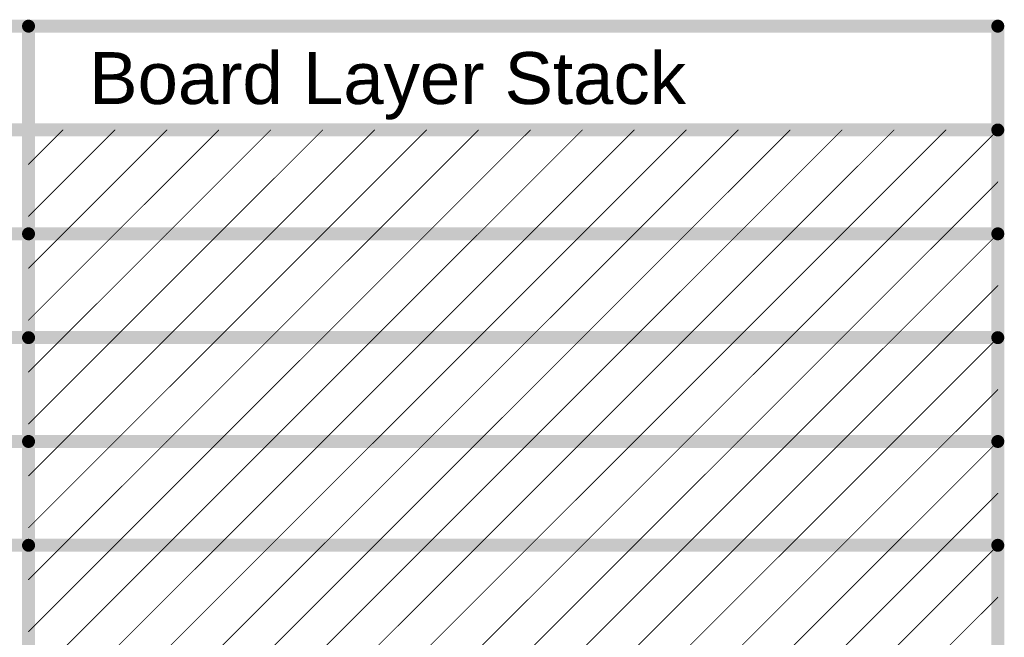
# Model space of a CAD drawing. Header units: inches. Extents: x -2.3 to 12.7, y -2.8 to 6.7.
# Tile 155 of 171: x 7.5 to 8.7, y -0.2 to 0.5. Entities that reach past the tile are written whole.
import ezdxf

# ---------------------------------------------------------------- set-up
doc = ezdxf.new("R2010")
doc.units = ezdxf.units.IN
doc.header["$MEASUREMENT"] = 0
doc.layers.add('M12 Stackup', color=56, linetype='Continuous')
doc.styles.add('Arial', font='txt', dxfattribs={"height": 0.2})

msp = doc.modelspace()

# ---------------------------------------------------------------- linework, layer by layer
at = {"layer": 'M12 Stackup'}
for points in [[(2.1054, 0.5015, 0.015, 0.015, 0), (8.6636, 0.5015, 0.015, 0.015, 0)], [(7.5439, -0.9385, 0.015, 0.015, 0), (7.5439, 0.5015, 0.015, 0.015, 0)], [(8.6636, -0.9385, 0.015, 0.015, 0), (8.6636, 0.5015, 0.015, 0.015, 0)], [(2.1054, 0.3815, 0.015, 0.015, 0), (8.6636, 0.3815, 0.015, 0.015, 0)], [(7.5439, 0.2818, 0.001, 0.001, 0), (7.6436, 0.3815, 0.001, 0.001, 0)], [(7.5439, 0.3418, 0.001, 0.001, 0), (7.5836, 0.3815, 0.001, 0.001, 0)], [(7.5836, 0.2615, 0.001, 0.001, 0), (7.7036, 0.3815, 0.001, 0.001, 0)], [(7.6436, 0.2615, 0.001, 0.001, 0), (7.7636, 0.3815, 0.001, 0.001, 0)], [(7.7036, 0.2615, 0.001, 0.001, 0), (7.8236, 0.3815, 0.001, 0.001, 0)], [(7.7636, 0.2615, 0.001, 0.001, 0), (7.8836, 0.3815, 0.001, 0.001, 0)], [(7.8236, 0.2615, 0.001, 0.001, 0), (7.9436, 0.3815, 0.001, 0.001, 0)], [(7.8836, 0.2615, 0.001, 0.001, 0), (8.0036, 0.3815, 0.001, 0.001, 0)], [(7.9436, 0.2615, 0.001, 0.001, 0), (8.0636, 0.3815, 0.001, 0.001, 0)], [(8.0036, 0.2615, 0.001, 0.001, 0), (8.1236, 0.3815, 0.001, 0.001, 0)], [(8.0636, 0.2615, 0.001, 0.001, 0), (8.1836, 0.3815, 0.001, 0.001, 0)], [(8.1236, 0.2615, 0.001, 0.001, 0), (8.2436, 0.3815, 0.001, 0.001, 0)], [(8.1836, 0.2615, 0.001, 0.001, 0), (8.3036, 0.3815, 0.001, 0.001, 0)], [(8.2436, 0.2615, 0.001, 0.001, 0), (8.3636, 0.3815, 0.001, 0.001, 0)], [(8.3036, 0.2615, 0.001, 0.001, 0), (8.4236, 0.3815, 0.001, 0.001, 0)], [(8.3636, 0.2615, 0.001, 0.001, 0), (8.4836, 0.3815, 0.001, 0.001, 0)], [(8.4236, 0.2615, 0.001, 0.001, 0), (8.5436, 0.3815, 0.001, 0.001, 0)], [(8.4836, 0.2615, 0.001, 0.001, 0), (8.6036, 0.3815, 0.001, 0.001, 0)], [(8.5436, 0.2615, 0.001, 0.001, 0), (8.6636, 0.3815, 0.001, 0.001, 0)], [(8.6036, 0.2615, 0.001, 0.001, 0), (8.6636, 0.3215, 0.001, 0.001, 0)], [(6.974, 0.2615, 0.015, 0.015, 0), (7.5439, 0.2615, 0.015, 0.015, 0)], [(7.5439, 0.2615, 0.015, 0.015, 0), (8.6636, 0.2615, 0.015, 0.015, 0)], [(7.5439, 0.1618, 0.001, 0.001, 0), (7.6436, 0.2615, 0.001, 0.001, 0)], [(7.5439, 0.2218, 0.001, 0.001, 0), (7.5836, 0.2615, 0.001, 0.001, 0)], [(7.5836, 0.1415, 0.001, 0.001, 0), (7.7036, 0.2615, 0.001, 0.001, 0)], [(7.6436, 0.1415, 0.001, 0.001, 0), (7.7636, 0.2615, 0.001, 0.001, 0)], [(7.7036, 0.1415, 0.001, 0.001, 0), (7.8236, 0.2615, 0.001, 0.001, 0)], [(7.7636, 0.1415, 0.001, 0.001, 0), (7.8836, 0.2615, 0.001, 0.001, 0)], [(7.8236, 0.1415, 0.001, 0.001, 0), (7.9436, 0.2615, 0.001, 0.001, 0)], [(7.8836, 0.1415, 0.001, 0.001, 0), (8.0036, 0.2615, 0.001, 0.001, 0)], [(7.9436, 0.1415, 0.001, 0.001, 0), (8.0636, 0.2615, 0.001, 0.001, 0)], [(8.0036, 0.1415, 0.001, 0.001, 0), (8.1236, 0.2615, 0.001, 0.001, 0)], [(8.0636, 0.1415, 0.001, 0.001, 0), (8.1836, 0.2615, 0.001, 0.001, 0)], [(8.1236, 0.1415, 0.001, 0.001, 0), (8.2436, 0.2615, 0.001, 0.001, 0)], [(8.1836, 0.1415, 0.001, 0.001, 0), (8.3036, 0.2615, 0.001, 0.001, 0)], [(8.2436, 0.1415, 0.001, 0.001, 0), (8.3636, 0.2615, 0.001, 0.001, 0)], [(8.3036, 0.1415, 0.001, 0.001, 0), (8.4236, 0.2615, 0.001, 0.001, 0)], [(8.3636, 0.1415, 0.001, 0.001, 0), (8.4836, 0.2615, 0.001, 0.001, 0)], [(8.4236, 0.1415, 0.001, 0.001, 0), (8.5436, 0.2615, 0.001, 0.001, 0)], [(8.4836, 0.1415, 0.001, 0.001, 0), (8.6036, 0.2615, 0.001, 0.001, 0)], [(8.5436, 0.1415, 0.001, 0.001, 0), (8.6636, 0.2615, 0.001, 0.001, 0)], [(8.6036, 0.1415, 0.001, 0.001, 0), (8.6636, 0.2015, 0.001, 0.001, 0)], [(6.974, 0.1415, 0.015, 0.015, 0), (7.5439, 0.1415, 0.015, 0.015, 0)], [(7.5439, 0.1415, 0.015, 0.015, 0), (8.6636, 0.1415, 0.015, 0.015, 0)], [(7.5439, 0.0418, 0.001, 0.001, 0), (7.6436, 0.1415, 0.001, 0.001, 0)], [(7.5439, 0.1018, 0.001, 0.001, 0), (7.5836, 0.1415, 0.001, 0.001, 0)], [(7.5836, 0.0215, 0.001, 0.001, 0), (7.7036, 0.1415, 0.001, 0.001, 0)], [(7.6436, 0.0215, 0.001, 0.001, 0), (7.7636, 0.1415, 0.001, 0.001, 0)], [(7.7036, 0.0215, 0.001, 0.001, 0), (7.8236, 0.1415, 0.001, 0.001, 0)], [(7.7636, 0.0215, 0.001, 0.001, 0), (7.8836, 0.1415, 0.001, 0.001, 0)], [(7.8236, 0.0215, 0.001, 0.001, 0), (7.9436, 0.1415, 0.001, 0.001, 0)], [(7.8836, 0.0215, 0.001, 0.001, 0), (8.0036, 0.1415, 0.001, 0.001, 0)], [(7.9436, 0.0215, 0.001, 0.001, 0), (8.0636, 0.1415, 0.001, 0.001, 0)], [(8.0036, 0.0215, 0.001, 0.001, 0), (8.1236, 0.1415, 0.001, 0.001, 0)], [(8.0636, 0.0215, 0.001, 0.001, 0), (8.1836, 0.1415, 0.001, 0.001, 0)], [(8.1236, 0.0215, 0.001, 0.001, 0), (8.2436, 0.1415, 0.001, 0.001, 0)], [(8.1836, 0.0215, 0.001, 0.001, 0), (8.3036, 0.1415, 0.001, 0.001, 0)], [(8.2436, 0.0215, 0.001, 0.001, 0), (8.3636, 0.1415, 0.001, 0.001, 0)], [(8.3036, 0.0215, 0.001, 0.001, 0), (8.4236, 0.1415, 0.001, 0.001, 0)], [(8.3636, 0.0215, 0.001, 0.001, 0), (8.4836, 0.1415, 0.001, 0.001, 0)], [(8.4236, 0.0215, 0.001, 0.001, 0), (8.5436, 0.1415, 0.001, 0.001, 0)], [(8.4836, 0.0215, 0.001, 0.001, 0), (8.6036, 0.1415, 0.001, 0.001, 0)], [(8.5436, 0.0215, 0.001, 0.001, 0), (8.6636, 0.1415, 0.001, 0.001, 0)], [(8.6036, 0.0215, 0.001, 0.001, 0), (8.6636, 0.0815, 0.001, 0.001, 0)], [(6.974, 0.0215, 0.015, 0.015, 0), (7.5439, 0.0215, 0.015, 0.015, 0)], [(7.5439, 0.0215, 0.015, 0.015, 0), (8.6636, 0.0215, 0.015, 0.015, 0)], [(7.5439, -0.0782, 0.001, 0.001, 0), (7.6436, 0.0215, 0.001, 0.001, 0)], [(7.5439, -0.0182, 0.001, 0.001, 0), (7.5836, 0.0215, 0.001, 0.001, 0)], [(7.5836, -0.0985, 0.001, 0.001, 0), (7.7036, 0.0215, 0.001, 0.001, 0)], [(7.6436, -0.0985, 0.001, 0.001, 0), (7.7636, 0.0215, 0.001, 0.001, 0)], [(7.7036, -0.0985, 0.001, 0.001, 0), (7.8236, 0.0215, 0.001, 0.001, 0)], [(7.7636, -0.0985, 0.001, 0.001, 0), (7.8836, 0.0215, 0.001, 0.001, 0)], [(7.8236, -0.0985, 0.001, 0.001, 0), (7.9436, 0.0215, 0.001, 0.001, 0)], [(7.8836, -0.0985, 0.001, 0.001, 0), (8.0036, 0.0215, 0.001, 0.001, 0)], [(7.9436, -0.0985, 0.001, 0.001, 0), (8.0636, 0.0215, 0.001, 0.001, 0)], [(8.0036, -0.0985, 0.001, 0.001, 0), (8.1236, 0.0215, 0.001, 0.001, 0)], [(8.0636, -0.0985, 0.001, 0.001, 0), (8.1836, 0.0215, 0.001, 0.001, 0)], [(8.1236, -0.0985, 0.001, 0.001, 0), (8.2436, 0.0215, 0.001, 0.001, 0)], [(8.1836, -0.0985, 0.001, 0.001, 0), (8.3036, 0.0215, 0.001, 0.001, 0)], [(8.2436, -0.0985, 0.001, 0.001, 0), (8.3636, 0.0215, 0.001, 0.001, 0)], [(8.3036, -0.0985, 0.001, 0.001, 0), (8.4236, 0.0215, 0.001, 0.001, 0)], [(8.3636, -0.0985, 0.001, 0.001, 0), (8.4836, 0.0215, 0.001, 0.001, 0)], [(8.4236, -0.0985, 0.001, 0.001, 0), (8.5436, 0.0215, 0.001, 0.001, 0)], [(8.4836, -0.0985, 0.001, 0.001, 0), (8.6036, 0.0215, 0.001, 0.001, 0)], [(8.5436, -0.0985, 0.001, 0.001, 0), (8.6636, 0.0215, 0.001, 0.001, 0)], [(8.6036, -0.0985, 0.001, 0.001, 0), (8.6636, -0.0385, 0.001, 0.001, 0)], [(6.974, -0.0985, 0.015, 0.015, 0), (7.5439, -0.0985, 0.015, 0.015, 0)], [(7.5439, -0.0985, 0.015, 0.015, 0), (8.6636, -0.0985, 0.015, 0.015, 0)], [(7.5439, -0.1982, 0.001, 0.001, 0), (7.6436, -0.0985, 0.001, 0.001, 0)], [(7.5439, -0.1382, 0.001, 0.001, 0), (7.5836, -0.0985, 0.001, 0.001, 0)], [(7.5836, -0.2185, 0.001, 0.001, 0), (7.7036, -0.0985, 0.001, 0.001, 0)], [(7.6436, -0.2185, 0.001, 0.001, 0), (7.7636, -0.0985, 0.001, 0.001, 0)], [(7.7036, -0.2185, 0.001, 0.001, 0), (7.8236, -0.0985, 0.001, 0.001, 0)], [(7.7636, -0.2185, 0.001, 0.001, 0), (7.8836, -0.0985, 0.001, 0.001, 0)], [(7.8236, -0.2185, 0.001, 0.001, 0), (7.9436, -0.0985, 0.001, 0.001, 0)], [(7.8836, -0.2185, 0.001, 0.001, 0), (8.0036, -0.0985, 0.001, 0.001, 0)], [(7.9436, -0.2185, 0.001, 0.001, 0), (8.0636, -0.0985, 0.001, 0.001, 0)], [(8.0036, -0.2185, 0.001, 0.001, 0), (8.1236, -0.0985, 0.001, 0.001, 0)], [(8.0636, -0.2185, 0.001, 0.001, 0), (8.1836, -0.0985, 0.001, 0.001, 0)], [(8.1236, -0.2185, 0.001, 0.001, 0), (8.2436, -0.0985, 0.001, 0.001, 0)], [(8.1836, -0.2185, 0.001, 0.001, 0), (8.3036, -0.0985, 0.001, 0.001, 0)], [(8.2436, -0.2185, 0.001, 0.001, 0), (8.3636, -0.0985, 0.001, 0.001, 0)], [(8.3036, -0.2185, 0.001, 0.001, 0), (8.4236, -0.0985, 0.001, 0.001, 0)], [(8.3636, -0.2185, 0.001, 0.001, 0), (8.4836, -0.0985, 0.001, 0.001, 0)], [(8.4236, -0.2185, 0.001, 0.001, 0), (8.5436, -0.0985, 0.001, 0.001, 0)], [(8.4836, -0.2185, 0.001, 0.001, 0), (8.6036, -0.0985, 0.001, 0.001, 0)], [(8.5436, -0.2185, 0.001, 0.001, 0), (8.6636, -0.0985, 0.001, 0.001, 0)], [(8.6036, -0.2185, 0.001, 0.001, 0), (8.6636, -0.1585, 0.001, 0.001, 0)]]:
    msp.add_lwpolyline(points, format="xyseb", dxfattribs=at)
for points in [[(7.5401, 0.5015, 0.0075, 0.0075, 1), (7.5476, 0.5015, 0.0075, 0.0075, 1)], [(8.6598, 0.5015, 0.0075, 0.0075, 1), (8.6673, 0.5015, 0.0075, 0.0075, 1)], [(8.6598, 0.5015, 0.0075, 0.0075, 1), (8.6673, 0.5015, 0.0075, 0.0075, 1)], [(8.6598, 0.3815, 0.0075, 0.0075, 1), (8.6673, 0.3815, 0.0075, 0.0075, 1)], [(7.5833, 0.3815, 0.0005, 0.0005, 1), (7.5838, 0.3815, 0.0005, 0.0005, 1)], [(7.6433, 0.3815, 0.0005, 0.0005, 1), (7.6438, 0.3815, 0.0005, 0.0005, 1)], [(7.7033, 0.3815, 0.0005, 0.0005, 1), (7.7038, 0.3815, 0.0005, 0.0005, 1)], [(7.7633, 0.3815, 0.0005, 0.0005, 1), (7.7638, 0.3815, 0.0005, 0.0005, 1)], [(7.8233, 0.3815, 0.0005, 0.0005, 1), (7.8238, 0.3815, 0.0005, 0.0005, 1)], [(7.8833, 0.3815, 0.0005, 0.0005, 1), (7.8838, 0.3815, 0.0005, 0.0005, 1)], [(7.9433, 0.3815, 0.0005, 0.0005, 1), (7.9438, 0.3815, 0.0005, 0.0005, 1)], [(8.0033, 0.3815, 0.0005, 0.0005, 1), (8.0038, 0.3815, 0.0005, 0.0005, 1)], [(8.0633, 0.3815, 0.0005, 0.0005, 1), (8.0638, 0.3815, 0.0005, 0.0005, 1)], [(8.1233, 0.3815, 0.0005, 0.0005, 1), (8.1238, 0.3815, 0.0005, 0.0005, 1)], [(8.1833, 0.3815, 0.0005, 0.0005, 1), (8.1838, 0.3815, 0.0005, 0.0005, 1)], [(8.2433, 0.3815, 0.0005, 0.0005, 1), (8.2438, 0.3815, 0.0005, 0.0005, 1)], [(8.3033, 0.3815, 0.0005, 0.0005, 1), (8.3038, 0.3815, 0.0005, 0.0005, 1)], [(8.3633, 0.3815, 0.0005, 0.0005, 1), (8.3638, 0.3815, 0.0005, 0.0005, 1)], [(8.4233, 0.3815, 0.0005, 0.0005, 1), (8.4238, 0.3815, 0.0005, 0.0005, 1)], [(8.4833, 0.3815, 0.0005, 0.0005, 1), (8.4838, 0.3815, 0.0005, 0.0005, 1)], [(8.5433, 0.3815, 0.0005, 0.0005, 1), (8.5438, 0.3815, 0.0005, 0.0005, 1)], [(8.6033, 0.3815, 0.0005, 0.0005, 1), (8.6038, 0.3815, 0.0005, 0.0005, 1)], [(8.6633, 0.3815, 0.0005, 0.0005, 1), (8.6638, 0.3815, 0.0005, 0.0005, 1)], [(7.5436, 0.3418, 0.0005, 0.0005, 1), (7.5441, 0.3418, 0.0005, 0.0005, 1)], [(8.6633, 0.3215, 0.0005, 0.0005, 1), (8.6638, 0.3215, 0.0005, 0.0005, 1)], [(7.5436, 0.2818, 0.0005, 0.0005, 1), (7.5441, 0.2818, 0.0005, 0.0005, 1)], [(7.5401, 0.2615, 0.0075, 0.0075, 1), (7.5476, 0.2615, 0.0075, 0.0075, 1)], [(7.5401, 0.2615, 0.0075, 0.0075, 1), (7.5476, 0.2615, 0.0075, 0.0075, 1)], [(7.5833, 0.2615, 0.0005, 0.0005, 1), (7.5838, 0.2615, 0.0005, 0.0005, 1)], [(7.5833, 0.2615, 0.0005, 0.0005, 1), (7.5838, 0.2615, 0.0005, 0.0005, 1)], [(7.6433, 0.2615, 0.0005, 0.0005, 1), (7.6438, 0.2615, 0.0005, 0.0005, 1)], [(7.6433, 0.2615, 0.0005, 0.0005, 1), (7.6438, 0.2615, 0.0005, 0.0005, 1)], [(7.7033, 0.2615, 0.0005, 0.0005, 1), (7.7038, 0.2615, 0.0005, 0.0005, 1)], [(7.7033, 0.2615, 0.0005, 0.0005, 1), (7.7038, 0.2615, 0.0005, 0.0005, 1)], [(7.7633, 0.2615, 0.0005, 0.0005, 1), (7.7638, 0.2615, 0.0005, 0.0005, 1)], [(7.7633, 0.2615, 0.0005, 0.0005, 1), (7.7638, 0.2615, 0.0005, 0.0005, 1)], [(7.8233, 0.2615, 0.0005, 0.0005, 1), (7.8238, 0.2615, 0.0005, 0.0005, 1)], [(7.8233, 0.2615, 0.0005, 0.0005, 1), (7.8238, 0.2615, 0.0005, 0.0005, 1)], [(7.8833, 0.2615, 0.0005, 0.0005, 1), (7.8838, 0.2615, 0.0005, 0.0005, 1)], [(7.8833, 0.2615, 0.0005, 0.0005, 1), (7.8838, 0.2615, 0.0005, 0.0005, 1)], [(7.9433, 0.2615, 0.0005, 0.0005, 1), (7.9438, 0.2615, 0.0005, 0.0005, 1)], [(7.9433, 0.2615, 0.0005, 0.0005, 1), (7.9438, 0.2615, 0.0005, 0.0005, 1)], [(8.0033, 0.2615, 0.0005, 0.0005, 1), (8.0038, 0.2615, 0.0005, 0.0005, 1)], [(8.0033, 0.2615, 0.0005, 0.0005, 1), (8.0038, 0.2615, 0.0005, 0.0005, 1)], [(8.0633, 0.2615, 0.0005, 0.0005, 1), (8.0638, 0.2615, 0.0005, 0.0005, 1)], [(8.0633, 0.2615, 0.0005, 0.0005, 1), (8.0638, 0.2615, 0.0005, 0.0005, 1)], [(8.1233, 0.2615, 0.0005, 0.0005, 1), (8.1238, 0.2615, 0.0005, 0.0005, 1)], [(8.1233, 0.2615, 0.0005, 0.0005, 1), (8.1238, 0.2615, 0.0005, 0.0005, 1)], [(8.1833, 0.2615, 0.0005, 0.0005, 1), (8.1838, 0.2615, 0.0005, 0.0005, 1)], [(8.1833, 0.2615, 0.0005, 0.0005, 1), (8.1838, 0.2615, 0.0005, 0.0005, 1)], [(8.2433, 0.2615, 0.0005, 0.0005, 1), (8.2438, 0.2615, 0.0005, 0.0005, 1)], [(8.2433, 0.2615, 0.0005, 0.0005, 1), (8.2438, 0.2615, 0.0005, 0.0005, 1)], [(8.3033, 0.2615, 0.0005, 0.0005, 1), (8.3038, 0.2615, 0.0005, 0.0005, 1)], [(8.3033, 0.2615, 0.0005, 0.0005, 1), (8.3038, 0.2615, 0.0005, 0.0005, 1)], [(8.3633, 0.2615, 0.0005, 0.0005, 1), (8.3638, 0.2615, 0.0005, 0.0005, 1)], [(8.3633, 0.2615, 0.0005, 0.0005, 1), (8.3638, 0.2615, 0.0005, 0.0005, 1)], [(8.4233, 0.2615, 0.0005, 0.0005, 1), (8.4238, 0.2615, 0.0005, 0.0005, 1)], [(8.4233, 0.2615, 0.0005, 0.0005, 1), (8.4238, 0.2615, 0.0005, 0.0005, 1)], [(8.4833, 0.2615, 0.0005, 0.0005, 1), (8.4838, 0.2615, 0.0005, 0.0005, 1)], [(8.4833, 0.2615, 0.0005, 0.0005, 1), (8.4838, 0.2615, 0.0005, 0.0005, 1)], [(8.5433, 0.2615, 0.0005, 0.0005, 1), (8.5438, 0.2615, 0.0005, 0.0005, 1)], [(8.5433, 0.2615, 0.0005, 0.0005, 1), (8.5438, 0.2615, 0.0005, 0.0005, 1)], [(8.6033, 0.2615, 0.0005, 0.0005, 1), (8.6038, 0.2615, 0.0005, 0.0005, 1)], [(8.6033, 0.2615, 0.0005, 0.0005, 1), (8.6038, 0.2615, 0.0005, 0.0005, 1)], [(8.6598, 0.2615, 0.0075, 0.0075, 1), (8.6673, 0.2615, 0.0075, 0.0075, 1)], [(8.6633, 0.2615, 0.0005, 0.0005, 1), (8.6638, 0.2615, 0.0005, 0.0005, 1)], [(7.5436, 0.2218, 0.0005, 0.0005, 1), (7.5441, 0.2218, 0.0005, 0.0005, 1)], [(8.6633, 0.2015, 0.0005, 0.0005, 1), (8.6638, 0.2015, 0.0005, 0.0005, 1)], [(7.5436, 0.1618, 0.0005, 0.0005, 1), (7.5441, 0.1618, 0.0005, 0.0005, 1)], [(7.5401, 0.1415, 0.0075, 0.0075, 1), (7.5476, 0.1415, 0.0075, 0.0075, 1)], [(7.5401, 0.1415, 0.0075, 0.0075, 1), (7.5476, 0.1415, 0.0075, 0.0075, 1)], [(8.6598, 0.1415, 0.0075, 0.0075, 1), (8.6673, 0.1415, 0.0075, 0.0075, 1)], [(7.5833, 0.1415, 0.0005, 0.0005, 1), (7.5838, 0.1415, 0.0005, 0.0005, 1)], [(7.5833, 0.1415, 0.0005, 0.0005, 1), (7.5838, 0.1415, 0.0005, 0.0005, 1)], [(7.6433, 0.1415, 0.0005, 0.0005, 1), (7.6438, 0.1415, 0.0005, 0.0005, 1)], [(7.6433, 0.1415, 0.0005, 0.0005, 1), (7.6438, 0.1415, 0.0005, 0.0005, 1)], [(7.7033, 0.1415, 0.0005, 0.0005, 1), (7.7038, 0.1415, 0.0005, 0.0005, 1)], [(7.7033, 0.1415, 0.0005, 0.0005, 1), (7.7038, 0.1415, 0.0005, 0.0005, 1)], [(7.7633, 0.1415, 0.0005, 0.0005, 1), (7.7638, 0.1415, 0.0005, 0.0005, 1)], [(7.7633, 0.1415, 0.0005, 0.0005, 1), (7.7638, 0.1415, 0.0005, 0.0005, 1)], [(7.8233, 0.1415, 0.0005, 0.0005, 1), (7.8238, 0.1415, 0.0005, 0.0005, 1)], [(7.8233, 0.1415, 0.0005, 0.0005, 1), (7.8238, 0.1415, 0.0005, 0.0005, 1)], [(7.8833, 0.1415, 0.0005, 0.0005, 1), (7.8838, 0.1415, 0.0005, 0.0005, 1)], [(7.8833, 0.1415, 0.0005, 0.0005, 1), (7.8838, 0.1415, 0.0005, 0.0005, 1)], [(7.9433, 0.1415, 0.0005, 0.0005, 1), (7.9438, 0.1415, 0.0005, 0.0005, 1)], [(7.9433, 0.1415, 0.0005, 0.0005, 1), (7.9438, 0.1415, 0.0005, 0.0005, 1)], [(8.0033, 0.1415, 0.0005, 0.0005, 1), (8.0038, 0.1415, 0.0005, 0.0005, 1)], [(8.0033, 0.1415, 0.0005, 0.0005, 1), (8.0038, 0.1415, 0.0005, 0.0005, 1)], [(8.0633, 0.1415, 0.0005, 0.0005, 1), (8.0638, 0.1415, 0.0005, 0.0005, 1)], [(8.0633, 0.1415, 0.0005, 0.0005, 1), (8.0638, 0.1415, 0.0005, 0.0005, 1)], [(8.1233, 0.1415, 0.0005, 0.0005, 1), (8.1238, 0.1415, 0.0005, 0.0005, 1)], [(8.1233, 0.1415, 0.0005, 0.0005, 1), (8.1238, 0.1415, 0.0005, 0.0005, 1)], [(8.1833, 0.1415, 0.0005, 0.0005, 1), (8.1838, 0.1415, 0.0005, 0.0005, 1)], [(8.1833, 0.1415, 0.0005, 0.0005, 1), (8.1838, 0.1415, 0.0005, 0.0005, 1)], [(8.2433, 0.1415, 0.0005, 0.0005, 1), (8.2438, 0.1415, 0.0005, 0.0005, 1)], [(8.2433, 0.1415, 0.0005, 0.0005, 1), (8.2438, 0.1415, 0.0005, 0.0005, 1)], [(8.3033, 0.1415, 0.0005, 0.0005, 1), (8.3038, 0.1415, 0.0005, 0.0005, 1)], [(8.3033, 0.1415, 0.0005, 0.0005, 1), (8.3038, 0.1415, 0.0005, 0.0005, 1)], [(8.3633, 0.1415, 0.0005, 0.0005, 1), (8.3638, 0.1415, 0.0005, 0.0005, 1)], [(8.3633, 0.1415, 0.0005, 0.0005, 1), (8.3638, 0.1415, 0.0005, 0.0005, 1)], [(8.4233, 0.1415, 0.0005, 0.0005, 1), (8.4238, 0.1415, 0.0005, 0.0005, 1)], [(8.4233, 0.1415, 0.0005, 0.0005, 1), (8.4238, 0.1415, 0.0005, 0.0005, 1)], [(8.4833, 0.1415, 0.0005, 0.0005, 1), (8.4838, 0.1415, 0.0005, 0.0005, 1)], [(8.4833, 0.1415, 0.0005, 0.0005, 1), (8.4838, 0.1415, 0.0005, 0.0005, 1)], [(8.5433, 0.1415, 0.0005, 0.0005, 1), (8.5438, 0.1415, 0.0005, 0.0005, 1)], [(8.5433, 0.1415, 0.0005, 0.0005, 1), (8.5438, 0.1415, 0.0005, 0.0005, 1)], [(8.6033, 0.1415, 0.0005, 0.0005, 1), (8.6038, 0.1415, 0.0005, 0.0005, 1)], [(8.6033, 0.1415, 0.0005, 0.0005, 1), (8.6038, 0.1415, 0.0005, 0.0005, 1)], [(8.6633, 0.1415, 0.0005, 0.0005, 1), (8.6638, 0.1415, 0.0005, 0.0005, 1)], [(7.5436, 0.1018, 0.0005, 0.0005, 1), (7.5441, 0.1018, 0.0005, 0.0005, 1)], [(8.6633, 0.0815, 0.0005, 0.0005, 1), (8.6638, 0.0815, 0.0005, 0.0005, 1)], [(7.5436, 0.0418, 0.0005, 0.0005, 1), (7.5441, 0.0418, 0.0005, 0.0005, 1)], [(7.5401, 0.0215, 0.0075, 0.0075, 1), (7.5476, 0.0215, 0.0075, 0.0075, 1)], [(7.5401, 0.0215, 0.0075, 0.0075, 1), (7.5476, 0.0215, 0.0075, 0.0075, 1)], [(8.6598, 0.0215, 0.0075, 0.0075, 1), (8.6673, 0.0215, 0.0075, 0.0075, 1)], [(7.5833, 0.0215, 0.0005, 0.0005, 1), (7.5838, 0.0215, 0.0005, 0.0005, 1)], [(7.5833, 0.0215, 0.0005, 0.0005, 1), (7.5838, 0.0215, 0.0005, 0.0005, 1)], [(7.6433, 0.0215, 0.0005, 0.0005, 1), (7.6438, 0.0215, 0.0005, 0.0005, 1)], [(7.6433, 0.0215, 0.0005, 0.0005, 1), (7.6438, 0.0215, 0.0005, 0.0005, 1)], [(7.7033, 0.0215, 0.0005, 0.0005, 1), (7.7038, 0.0215, 0.0005, 0.0005, 1)], [(7.7033, 0.0215, 0.0005, 0.0005, 1), (7.7038, 0.0215, 0.0005, 0.0005, 1)], [(7.7633, 0.0215, 0.0005, 0.0005, 1), (7.7638, 0.0215, 0.0005, 0.0005, 1)], [(7.7633, 0.0215, 0.0005, 0.0005, 1), (7.7638, 0.0215, 0.0005, 0.0005, 1)], [(7.8233, 0.0215, 0.0005, 0.0005, 1), (7.8238, 0.0215, 0.0005, 0.0005, 1)], [(7.8233, 0.0215, 0.0005, 0.0005, 1), (7.8238, 0.0215, 0.0005, 0.0005, 1)], [(7.8833, 0.0215, 0.0005, 0.0005, 1), (7.8838, 0.0215, 0.0005, 0.0005, 1)], [(7.8833, 0.0215, 0.0005, 0.0005, 1), (7.8838, 0.0215, 0.0005, 0.0005, 1)], [(7.9433, 0.0215, 0.0005, 0.0005, 1), (7.9438, 0.0215, 0.0005, 0.0005, 1)], [(7.9433, 0.0215, 0.0005, 0.0005, 1), (7.9438, 0.0215, 0.0005, 0.0005, 1)], [(8.0033, 0.0215, 0.0005, 0.0005, 1), (8.0038, 0.0215, 0.0005, 0.0005, 1)], [(8.0033, 0.0215, 0.0005, 0.0005, 1), (8.0038, 0.0215, 0.0005, 0.0005, 1)], [(8.0633, 0.0215, 0.0005, 0.0005, 1), (8.0638, 0.0215, 0.0005, 0.0005, 1)], [(8.0633, 0.0215, 0.0005, 0.0005, 1), (8.0638, 0.0215, 0.0005, 0.0005, 1)], [(8.1233, 0.0215, 0.0005, 0.0005, 1), (8.1238, 0.0215, 0.0005, 0.0005, 1)], [(8.1233, 0.0215, 0.0005, 0.0005, 1), (8.1238, 0.0215, 0.0005, 0.0005, 1)], [(8.1833, 0.0215, 0.0005, 0.0005, 1), (8.1838, 0.0215, 0.0005, 0.0005, 1)], [(8.1833, 0.0215, 0.0005, 0.0005, 1), (8.1838, 0.0215, 0.0005, 0.0005, 1)], [(8.2433, 0.0215, 0.0005, 0.0005, 1), (8.2438, 0.0215, 0.0005, 0.0005, 1)], [(8.2433, 0.0215, 0.0005, 0.0005, 1), (8.2438, 0.0215, 0.0005, 0.0005, 1)], [(8.3033, 0.0215, 0.0005, 0.0005, 1), (8.3038, 0.0215, 0.0005, 0.0005, 1)], [(8.3033, 0.0215, 0.0005, 0.0005, 1), (8.3038, 0.0215, 0.0005, 0.0005, 1)], [(8.3633, 0.0215, 0.0005, 0.0005, 1), (8.3638, 0.0215, 0.0005, 0.0005, 1)], [(8.3633, 0.0215, 0.0005, 0.0005, 1), (8.3638, 0.0215, 0.0005, 0.0005, 1)], [(8.4233, 0.0215, 0.0005, 0.0005, 1), (8.4238, 0.0215, 0.0005, 0.0005, 1)], [(8.4233, 0.0215, 0.0005, 0.0005, 1), (8.4238, 0.0215, 0.0005, 0.0005, 1)], [(8.4833, 0.0215, 0.0005, 0.0005, 1), (8.4838, 0.0215, 0.0005, 0.0005, 1)], [(8.4833, 0.0215, 0.0005, 0.0005, 1), (8.4838, 0.0215, 0.0005, 0.0005, 1)], [(8.5433, 0.0215, 0.0005, 0.0005, 1), (8.5438, 0.0215, 0.0005, 0.0005, 1)], [(8.5433, 0.0215, 0.0005, 0.0005, 1), (8.5438, 0.0215, 0.0005, 0.0005, 1)], [(8.6033, 0.0215, 0.0005, 0.0005, 1), (8.6038, 0.0215, 0.0005, 0.0005, 1)], [(8.6033, 0.0215, 0.0005, 0.0005, 1), (8.6038, 0.0215, 0.0005, 0.0005, 1)], [(8.6633, 0.0215, 0.0005, 0.0005, 1), (8.6638, 0.0215, 0.0005, 0.0005, 1)], [(7.5436, -0.0182, 0.0005, 0.0005, 1), (7.5441, -0.0182, 0.0005, 0.0005, 1)], [(8.6633, -0.0385, 0.0005, 0.0005, 1), (8.6638, -0.0385, 0.0005, 0.0005, 1)], [(7.5436, -0.0782, 0.0005, 0.0005, 1), (7.5441, -0.0782, 0.0005, 0.0005, 1)], [(7.5401, -0.0985, 0.0075, 0.0075, 1), (7.5476, -0.0985, 0.0075, 0.0075, 1)], [(7.5401, -0.0985, 0.0075, 0.0075, 1), (7.5476, -0.0985, 0.0075, 0.0075, 1)], [(7.5833, -0.0985, 0.0005, 0.0005, 1), (7.5838, -0.0985, 0.0005, 0.0005, 1)], [(7.5833, -0.0985, 0.0005, 0.0005, 1), (7.5838, -0.0985, 0.0005, 0.0005, 1)], [(7.6433, -0.0985, 0.0005, 0.0005, 1), (7.6438, -0.0985, 0.0005, 0.0005, 1)], [(7.6433, -0.0985, 0.0005, 0.0005, 1), (7.6438, -0.0985, 0.0005, 0.0005, 1)], [(7.7033, -0.0985, 0.0005, 0.0005, 1), (7.7038, -0.0985, 0.0005, 0.0005, 1)], [(7.7033, -0.0985, 0.0005, 0.0005, 1), (7.7038, -0.0985, 0.0005, 0.0005, 1)], [(7.7633, -0.0985, 0.0005, 0.0005, 1), (7.7638, -0.0985, 0.0005, 0.0005, 1)], [(7.7633, -0.0985, 0.0005, 0.0005, 1), (7.7638, -0.0985, 0.0005, 0.0005, 1)], [(7.8233, -0.0985, 0.0005, 0.0005, 1), (7.8238, -0.0985, 0.0005, 0.0005, 1)], [(7.8233, -0.0985, 0.0005, 0.0005, 1), (7.8238, -0.0985, 0.0005, 0.0005, 1)], [(7.8833, -0.0985, 0.0005, 0.0005, 1), (7.8838, -0.0985, 0.0005, 0.0005, 1)], [(7.8833, -0.0985, 0.0005, 0.0005, 1), (7.8838, -0.0985, 0.0005, 0.0005, 1)], [(7.9433, -0.0985, 0.0005, 0.0005, 1), (7.9438, -0.0985, 0.0005, 0.0005, 1)], [(7.9433, -0.0985, 0.0005, 0.0005, 1), (7.9438, -0.0985, 0.0005, 0.0005, 1)], [(8.0033, -0.0985, 0.0005, 0.0005, 1), (8.0038, -0.0985, 0.0005, 0.0005, 1)], [(8.0033, -0.0985, 0.0005, 0.0005, 1), (8.0038, -0.0985, 0.0005, 0.0005, 1)], [(8.0633, -0.0985, 0.0005, 0.0005, 1), (8.0638, -0.0985, 0.0005, 0.0005, 1)], [(8.0633, -0.0985, 0.0005, 0.0005, 1), (8.0638, -0.0985, 0.0005, 0.0005, 1)], [(8.1233, -0.0985, 0.0005, 0.0005, 1), (8.1238, -0.0985, 0.0005, 0.0005, 1)], [(8.1233, -0.0985, 0.0005, 0.0005, 1), (8.1238, -0.0985, 0.0005, 0.0005, 1)], [(8.1833, -0.0985, 0.0005, 0.0005, 1), (8.1838, -0.0985, 0.0005, 0.0005, 1)], [(8.1833, -0.0985, 0.0005, 0.0005, 1), (8.1838, -0.0985, 0.0005, 0.0005, 1)], [(8.2433, -0.0985, 0.0005, 0.0005, 1), (8.2438, -0.0985, 0.0005, 0.0005, 1)], [(8.2433, -0.0985, 0.0005, 0.0005, 1), (8.2438, -0.0985, 0.0005, 0.0005, 1)], [(8.3033, -0.0985, 0.0005, 0.0005, 1), (8.3038, -0.0985, 0.0005, 0.0005, 1)], [(8.3033, -0.0985, 0.0005, 0.0005, 1), (8.3038, -0.0985, 0.0005, 0.0005, 1)], [(8.3633, -0.0985, 0.0005, 0.0005, 1), (8.3638, -0.0985, 0.0005, 0.0005, 1)], [(8.3633, -0.0985, 0.0005, 0.0005, 1), (8.3638, -0.0985, 0.0005, 0.0005, 1)], [(8.4233, -0.0985, 0.0005, 0.0005, 1), (8.4238, -0.0985, 0.0005, 0.0005, 1)], [(8.4233, -0.0985, 0.0005, 0.0005, 1), (8.4238, -0.0985, 0.0005, 0.0005, 1)], [(8.4833, -0.0985, 0.0005, 0.0005, 1), (8.4838, -0.0985, 0.0005, 0.0005, 1)], [(8.4833, -0.0985, 0.0005, 0.0005, 1), (8.4838, -0.0985, 0.0005, 0.0005, 1)], [(8.5433, -0.0985, 0.0005, 0.0005, 1), (8.5438, -0.0985, 0.0005, 0.0005, 1)], [(8.5433, -0.0985, 0.0005, 0.0005, 1), (8.5438, -0.0985, 0.0005, 0.0005, 1)], [(8.6033, -0.0985, 0.0005, 0.0005, 1), (8.6038, -0.0985, 0.0005, 0.0005, 1)], [(8.6033, -0.0985, 0.0005, 0.0005, 1), (8.6038, -0.0985, 0.0005, 0.0005, 1)], [(8.6598, -0.0985, 0.0075, 0.0075, 1), (8.6673, -0.0985, 0.0075, 0.0075, 1)], [(8.6633, -0.0985, 0.0005, 0.0005, 1), (8.6638, -0.0985, 0.0005, 0.0005, 1)], [(7.5436, -0.1382, 0.0005, 0.0005, 1), (7.5441, -0.1382, 0.0005, 0.0005, 1)], [(8.6633, -0.1585, 0.0005, 0.0005, 1), (8.6638, -0.1585, 0.0005, 0.0005, 1)], [(7.5436, -0.1982, 0.0005, 0.0005, 1), (7.5441, -0.1982, 0.0005, 0.0005, 1)]]:
    msp.add_lwpolyline(points, format="xyseb", close=True, dxfattribs=at)

# ---------------------------------------------------------------- texts
at = {"layer": 'M12 Stackup', "style": 'Arial'}
msp.add_text('Board Layer Stack', height=0.06, dxfattribs=at).set_placement((7.6139, 0.4115))

doc.saveas('drawing.dxf')
